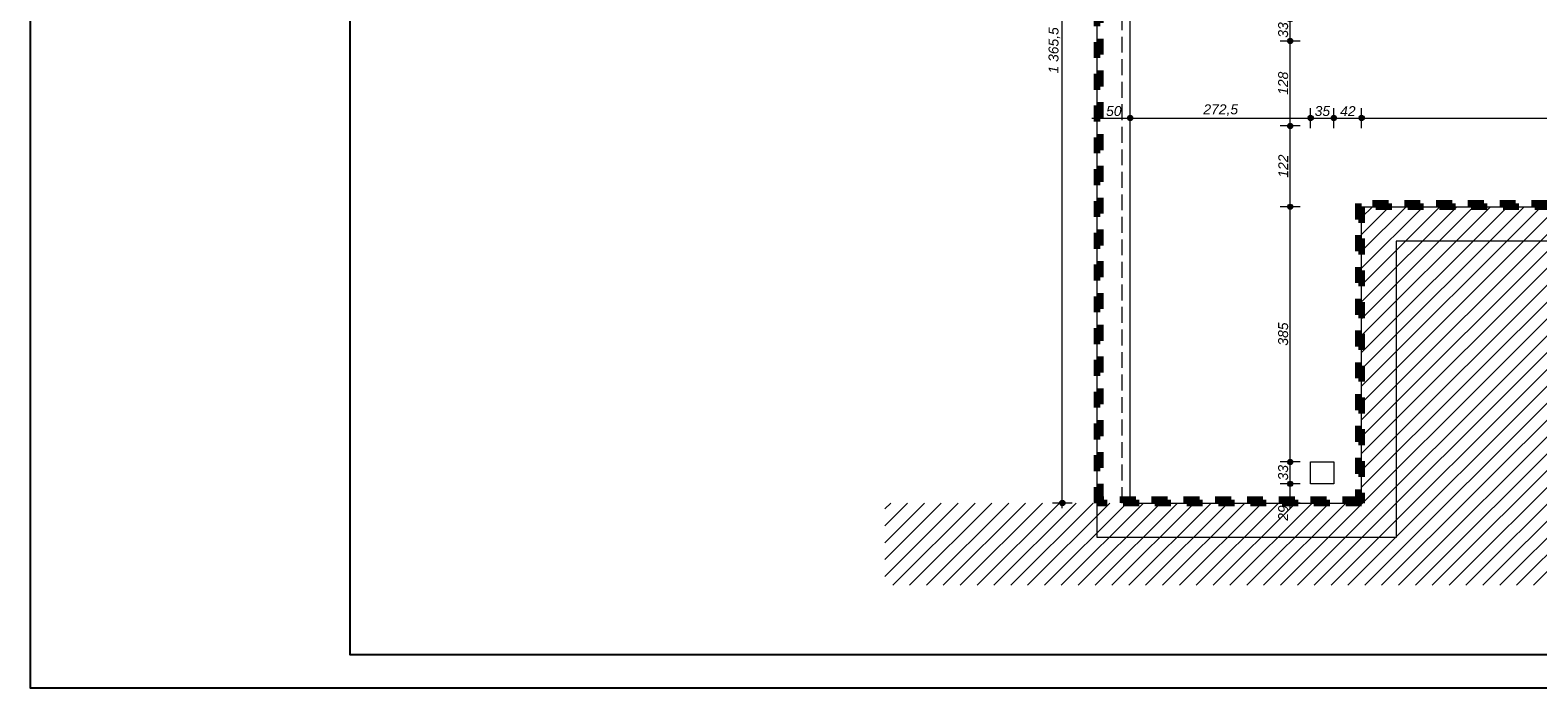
# Model space of a CAD drawing. Header units: millimetres. Extents: x -13944 to 76372, y -78836 to -36151.
# Tile 1 of 29: x -13944 to 8820, y -78836 to -68905. Entities that reach past the tile are written whole.
import ezdxf

# ---------------------------------------------------------------- set-up
doc = ezdxf.new("R2010")
doc.units = ezdxf.units.MM
doc.header["$MEASUREMENT"] = 0
doc.linetypes.add('Krawędzie ukryte', pattern=[340, 240, -100])
doc.linetypes.add('Przerywana', pattern=[480, 240, -240])
for name, color, linetype, lineweight in [('0_Nr_pióra__4', 7, 'Continuous', 25), ('_podkład_Nr_pióra__1', 7, 'Continuous', 0), ('Konstrukcja - Ściany zew_Nr_pióra__1', 7, 'Continuous', 0), ('Wymiarowanie - Ogólne_Nr_pióra__82', 114, 'Continuous', 13)]:
    doc.layers.add(name, color=color, linetype=linetype, lineweight=lineweight)
doc.layers.add('Wymiarowanie - Ogólne', color=7, linetype='Continuous')
doc.styles.add('GENERATED_STYLE_2', font='txt')
doc.dimstyles.new('GENERATED_STYLE__1', dxfattribs={"dimtxt": 150, "dimasz": 152, "dimexe": 0.18, "dimexo": 0, "dimgap": 0.09, "dimtad": 1, "dimlfac": 0.1, "dimzin": 0, "dimdsep": 46, "dimtxsty": 'GENERATED_STYLE_2', "dimblk": 'ARROWHEAD_11', "dimblk1": 'ARROWHEAD_11', "dimblk2": 'ARROWHEAD_11', "dimcen": 0.09, "dimclrd": 114, "dimclre": 114, "dimclrt": 114, "dimazin": 0, "dimtfac": 1, "dimtdec": 4, "dimtmove": 0, "dimatfit": 3, "dimfxl": 1, "dimtolj": 1, "dimtzin": 0, "dimarcsym": 0})
doc.dimstyles.new('GENERATED_STYLE__2', dxfattribs={"dimtxt": 150, "dimasz": 152, "dimexe": 0.18, "dimexo": 0, "dimgap": 0.09, "dimtad": 1, "dimtih": 1, "dimtoh": 1, "dimlfac": 0.1, "dimzin": 0, "dimdsep": 46, "dimtxsty": 'GENERATED_STYLE_2', "dimblk": 'ARROWHEAD_11', "dimblk1": 'ARROWHEAD_11', "dimblk2": 'ARROWHEAD_11', "dimcen": 0.09, "dimclrd": 114, "dimclre": 114, "dimclrt": 114, "dimazin": 0, "dimtfac": 1, "dimtdec": 4, "dimtmove": 0, "dimatfit": 3, "dimfxl": 1, "dimtolj": 1, "dimtzin": 0, "dimarcsym": 0})

# ---------------------------------------------------------------- blocks, each defined once
blk = doc.blocks.new('*D44')
at = {"layer": 'Wymiarowanie - Ogólne_Nr_pióra__82', "linetype": 'Continuous'}
for points in [[(2205, -70233), (2202, -70217), (2193, -70204), (2180, -70196), (2165, -70193), (2149, -70196), (2136, -70204), (2128, -70217), (2125, -70233), (2128, -70248), (2136, -70261), (2149, -70270), (2165, -70273), (2180, -70270), (2193, -70261), (2202, -70248)], [(2705, -70233), (2702, -70217), (2693, -70204), (2680, -70196), (2665, -70193), (2649, -70196), (2636, -70204), (2628, -70217), (2625, -70233), (2628, -70248), (2636, -70261), (2649, -70270), (2665, -70273), (2680, -70270), (2693, -70261), (2702, -70248)]]:
    blk.add_hatch(color=256, dxfattribs=at).paths.add_polyline_path(points)
for p, q in [((2165, -70193), (2165, -70083)), ((2665, -70193), (2665, -70083)), ((2085, -70233), (2125, -70233)), ((2165, -70383), (2165, -70273)), ((2205, -70233), (2625, -70233)), ((2665, -70383), (2665, -70273))]:
    blk.add_line(p, q, dxfattribs=at)
for centre in [(2165, -70233), (2665, -70233)]:
    blk.add_circle(centre, 40, dxfattribs=at)
at = {"layer": 'Wymiarowanie - Ogólne_Nr_pióra__82', "insert": (2301, -70203), "char_height": 150, "attachment_point": 7, "style": 'GENERATED_STYLE_2'}
blk.add_mtext('\\A1;{\\fArial|b0|i1|c238|p38;50}', dxfattribs=at)
blk = doc.blocks.new('ARROWHEAD_11')
at = {"color": 0, "linetype": 'Continuous', "lineweight": 0}
blk.add_line((0, 0), (-1, 0), dxfattribs=at)
at = {"color": 0, "linetype": 'Continuous', "lineweight": 0, "const_width": 0.25, "flags": 128}
blk.add_lwpolyline([(-0.125, 0, 1), (0.125, 0, 1)], format="xyb", close=True, dxfattribs=at)
blk = doc.blocks.new('*D45')
at = {"layer": 'Wymiarowanie - Ogólne_Nr_pióra__82', "linetype": 'Continuous'}
for points in [[(2705, -70233), (2702, -70217), (2693, -70204), (2680, -70196), (2665, -70193), (2649, -70196), (2636, -70204), (2628, -70217), (2625, -70233), (2628, -70248), (2636, -70261), (2649, -70270), (2665, -70273), (2680, -70270), (2693, -70261), (2702, -70248)], [(5429, -70233), (5426, -70217), (5417, -70204), (5404, -70196), (5389, -70193), (5374, -70196), (5361, -70204), (5352, -70217), (5349, -70233), (5352, -70248), (5361, -70261), (5374, -70270), (5389, -70273), (5404, -70270), (5417, -70261), (5426, -70248)]]:
    blk.add_hatch(color=256, dxfattribs=at).paths.add_polyline_path(points)
for p, q in [((2665, -70193), (2665, -70083)), ((5389, -70193), (5389, -70083)), ((2665, -70383), (2665, -70273)), ((2705, -70233), (5349, -70233)), ((5389, -70383), (5389, -70273))]:
    blk.add_line(p, q, dxfattribs=at)
for centre in [(2665, -70233), (5389, -70233)]:
    blk.add_circle(centre, 40, dxfattribs=at)
at = {"layer": 'Wymiarowanie - Ogólne_Nr_pióra__82', "insert": (3770, -70203), "char_height": 150, "attachment_point": 7, "style": 'GENERATED_STYLE_2'}
blk.add_mtext('\\A1;{\\fArial|b0|i1|c238|p38;272,5}', dxfattribs=at)
blk = doc.blocks.new('*D46')
at = {"layer": 'Wymiarowanie - Ogólne_Nr_pióra__82', "linetype": 'Continuous'}
for points in [[(5429, -70233), (5426, -70217), (5417, -70204), (5404, -70196), (5389, -70193), (5374, -70196), (5361, -70204), (5352, -70217), (5349, -70233), (5352, -70248), (5361, -70261), (5374, -70270), (5389, -70273), (5404, -70270), (5417, -70261), (5426, -70248)], [(5779, -70233), (5776, -70217), (5767, -70204), (5754, -70196), (5739, -70193), (5724, -70196), (5711, -70204), (5702, -70217), (5699, -70233), (5702, -70248), (5711, -70261), (5724, -70270), (5739, -70273), (5754, -70270), (5767, -70261), (5776, -70248)]]:
    blk.add_hatch(color=256, dxfattribs=at).paths.add_polyline_path(points)
for p, q in [((5389, -70193), (5389, -70083)), ((5739, -70193), (5739, -70083)), ((5389, -70383), (5389, -70273)), ((5429, -70233), (5699, -70233)), ((5739, -70383), (5739, -70273))]:
    blk.add_line(p, q, dxfattribs=at)
for centre in [(5389, -70233), (5739, -70233)]:
    blk.add_circle(centre, 40, dxfattribs=at)
at = {"layer": 'Wymiarowanie - Ogólne_Nr_pióra__82', "insert": (5450, -70203), "char_height": 150, "attachment_point": 7, "style": 'GENERATED_STYLE_2'}
blk.add_mtext('\\A1;{\\fArial|b0|i1|c238|p38;35}', dxfattribs=at)
blk = doc.blocks.new('*D47')
at = {"layer": 'Wymiarowanie - Ogólne_Nr_pióra__82', "linetype": 'Continuous'}
for points in [[(5779, -70233), (5776, -70217), (5767, -70204), (5754, -70196), (5739, -70193), (5724, -70196), (5711, -70204), (5702, -70217), (5699, -70233), (5702, -70248), (5711, -70261), (5724, -70270), (5739, -70273), (5754, -70270), (5767, -70261), (5776, -70248)], [(6199, -70233), (6196, -70217), (6187, -70204), (6174, -70196), (6159, -70193), (6144, -70196), (6131, -70204), (6122, -70217), (6119, -70233), (6122, -70248), (6131, -70261), (6144, -70270), (6159, -70273), (6174, -70270), (6187, -70261), (6196, -70248)]]:
    blk.add_hatch(color=256, dxfattribs=at).paths.add_polyline_path(points)
for p, q in [((5739, -70193), (5739, -70083)), ((5739, -70383), (5739, -70273)), ((5779, -70233), (6119, -70233))]:
    blk.add_line(p, q, dxfattribs=at)
blk.add_circle((5739, -70233), 40, dxfattribs=at)
at = {"layer": 'Wymiarowanie - Ogólne_Nr_pióra__82', "insert": (5835, -70203), "char_height": 150, "attachment_point": 7, "style": 'GENERATED_STYLE_2'}
blk.add_mtext('\\A1;{\\fArial|b0|i1|c238|p38;42}', dxfattribs=at)
blk = doc.blocks.new('*D48')
at = {"layer": 'Wymiarowanie - Ogólne_Nr_pióra__82', "linetype": 'Continuous'}
for points in [[(6199, -70233), (6196, -70217), (6187, -70204), (6174, -70196), (6159, -70193), (6144, -70196), (6131, -70204), (6122, -70217), (6119, -70233), (6122, -70248), (6131, -70261), (6144, -70270), (6159, -70273), (6174, -70270), (6187, -70261), (6196, -70248)], [(13499, -70233), (13496, -70217), (13487, -70204), (13474, -70196), (13459, -70193), (13444, -70196), (13431, -70204), (13422, -70217), (13419, -70233), (13422, -70248), (13431, -70261), (13444, -70270), (13459, -70273), (13474, -70270), (13487, -70261), (13496, -70248)]]:
    blk.add_hatch(color=256, dxfattribs=at).paths.add_polyline_path(points)
for p, q in [((6159, -70193), (6159, -70083)), ((13459, -70193), (13459, -70083)), ((6159, -70383), (6159, -70273)), ((6199, -70233), (13419, -70233)), ((13459, -70383), (13459, -70273))]:
    blk.add_line(p, q, dxfattribs=at)
for centre in [(6159, -70233), (13459, -70233)]:
    blk.add_circle(centre, 40, dxfattribs=at)
at = {"layer": 'Wymiarowanie - Ogólne_Nr_pióra__82', "insert": (9638, -70203), "char_height": 150, "attachment_point": 7, "style": 'GENERATED_STYLE_2'}
blk.add_mtext('\\A1;{\\fArial|b0|i1|c238|p38;730}', dxfattribs=at)
blk = doc.blocks.new('*D68')
at = {"layer": 'Wymiarowanie - Ogólne_Nr_pióra__82', "linetype": 'Continuous'}
for points in [[(5121, -75755), (5118, -75740), (5110, -75727), (5097, -75718), (5081, -75715), (5066, -75718), (5053, -75727), (5044, -75740), (5041, -75755), (5044, -75770), (5053, -75783), (5066, -75792), (5081, -75795), (5097, -75792), (5110, -75783), (5118, -75770)], [(5121, -76045), (5118, -76030), (5110, -76017), (5097, -76008), (5081, -76005), (5066, -76008), (5053, -76017), (5044, -76030), (5041, -76045), (5044, -76060), (5053, -76073), (5066, -76082), (5081, -76085), (5097, -76082), (5110, -76073), (5118, -76060)]]:
    blk.add_hatch(color=256, dxfattribs=at).paths.add_polyline_path(points)
for p, q in [((5041, -75755), (4931, -75755)), ((5081, -76005), (5081, -75795)), ((5231, -75755), (5121, -75755)), ((5041, -76045), (4931, -76045)), ((5081, -76125), (5081, -76085)), ((5231, -76045), (5121, -76045))]:
    blk.add_line(p, q, dxfattribs=at)
for centre in [(5081, -75755), (5081, -76045)]:
    blk.add_circle(centre, 40, dxfattribs=at)
at = {"layer": 'Wymiarowanie - Ogólne_Nr_pióra__82', "insert": (5051, -76313), "char_height": 150, "attachment_point": 7, "rotation": 90, "style": 'GENERATED_STYLE_2'}
blk.add_mtext('\\A1;{\\fArial|b0|i1|c238|p38;29}', dxfattribs=at)
blk = doc.blocks.new('*D69')
at = {"layer": 'Wymiarowanie - Ogólne_Nr_pióra__82', "linetype": 'Continuous'}
for points in [[(5121, -75425), (5118, -75410), (5110, -75397), (5097, -75388), (5081, -75385), (5066, -75388), (5053, -75397), (5044, -75410), (5041, -75425), (5044, -75440), (5053, -75453), (5066, -75462), (5081, -75465), (5097, -75462), (5110, -75453), (5118, -75440)], [(5121, -75755), (5118, -75740), (5110, -75727), (5097, -75718), (5081, -75715), (5066, -75718), (5053, -75727), (5044, -75740), (5041, -75755), (5044, -75770), (5053, -75783), (5066, -75792), (5081, -75795), (5097, -75792), (5110, -75783), (5118, -75770)]]:
    blk.add_hatch(color=256, dxfattribs=at).paths.add_polyline_path(points)
for p, q in [((5041, -75425), (4931, -75425)), ((5081, -75715), (5081, -75465)), ((5231, -75425), (5121, -75425)), ((5041, -75755), (4931, -75755)), ((5231, -75755), (5121, -75755))]:
    blk.add_line(p, q, dxfattribs=at)
for centre in [(5081, -75425), (5081, -75755)]:
    blk.add_circle(centre, 40, dxfattribs=at)
at = {"layer": 'Wymiarowanie - Ogólne_Nr_pióra__82', "insert": (5051, -75704), "char_height": 150, "attachment_point": 7, "rotation": 90, "style": 'GENERATED_STYLE_2'}
blk.add_mtext('\\A1;{\\fArial|b0|i1|c238|p38;33}', dxfattribs=at)
blk = doc.blocks.new('*D70')
at = {"layer": 'Wymiarowanie - Ogólne_Nr_pióra__82', "linetype": 'Continuous'}
for points in [[(5121, -71572), (5118, -71557), (5110, -71544), (5097, -71535), (5081, -71532), (5066, -71535), (5053, -71544), (5044, -71557), (5041, -71572), (5044, -71587), (5053, -71600), (5066, -71609), (5081, -71612), (5097, -71609), (5110, -71600), (5118, -71587)], [(5121, -75425), (5118, -75410), (5110, -75397), (5097, -75388), (5081, -75385), (5066, -75388), (5053, -75397), (5044, -75410), (5041, -75425), (5044, -75440), (5053, -75453), (5066, -75462), (5081, -75465), (5097, -75462), (5110, -75453), (5118, -75440)]]:
    blk.add_hatch(color=256, dxfattribs=at).paths.add_polyline_path(points)
for p, q in [((5041, -71572), (4931, -71572)), ((5081, -75385), (5081, -71612)), ((5231, -71572), (5121, -71572)), ((5041, -75425), (4931, -75425)), ((5231, -75425), (5121, -75425))]:
    blk.add_line(p, q, dxfattribs=at)
for centre in [(5081, -71572), (5081, -75425)]:
    blk.add_circle(centre, 40, dxfattribs=at)
at = {"layer": 'Wymiarowanie - Ogólne_Nr_pióra__82', "insert": (5051, -73669), "char_height": 150, "attachment_point": 7, "rotation": 90, "style": 'GENERATED_STYLE_2'}
blk.add_mtext('\\A1;{\\fArial|b0|i1|c238|p38;385}', dxfattribs=at)
blk = doc.blocks.new('*D71')
at = {"layer": 'Wymiarowanie - Ogólne_Nr_pióra__82', "linetype": 'Continuous'}
for points in [[(5121, -70352), (5118, -70337), (5110, -70324), (5097, -70315), (5081, -70312), (5066, -70315), (5053, -70324), (5044, -70337), (5041, -70352), (5044, -70367), (5053, -70380), (5066, -70389), (5081, -70392), (5097, -70389), (5110, -70380), (5118, -70367)], [(5121, -71572), (5118, -71557), (5110, -71544), (5097, -71535), (5081, -71532), (5066, -71535), (5053, -71544), (5044, -71557), (5041, -71572), (5044, -71587), (5053, -71600), (5066, -71609), (5081, -71612), (5097, -71609), (5110, -71600), (5118, -71587)]]:
    blk.add_hatch(color=256, dxfattribs=at).paths.add_polyline_path(points)
for p, q in [((5041, -70352), (4931, -70352)), ((5081, -71532), (5081, -70392)), ((5231, -70352), (5121, -70352)), ((5041, -71572), (4931, -71572)), ((5231, -71572), (5121, -71572))]:
    blk.add_line(p, q, dxfattribs=at)
for centre in [(5081, -70352), (5081, -71572)]:
    blk.add_circle(centre, 40, dxfattribs=at)
at = {"layer": 'Wymiarowanie - Ogólne_Nr_pióra__82', "insert": (5051, -71133), "char_height": 150, "attachment_point": 7, "rotation": 90, "style": 'GENERATED_STYLE_2'}
blk.add_mtext('\\A1;{\\fArial|b0|i1|c238|p38;122}', dxfattribs=at)
blk = doc.blocks.new('*D72')
at = {"layer": 'Wymiarowanie - Ogólne_Nr_pióra__82', "linetype": 'Continuous'}
for points in [[(5121, -69070), (5118, -69055), (5110, -69042), (5097, -69033), (5081, -69030), (5066, -69033), (5053, -69042), (5044, -69055), (5041, -69070), (5044, -69085), (5053, -69098), (5066, -69107), (5081, -69110), (5097, -69107), (5110, -69098), (5118, -69085)], [(5121, -70352), (5118, -70337), (5110, -70324), (5097, -70315), (5081, -70312), (5066, -70315), (5053, -70324), (5044, -70337), (5041, -70352), (5044, -70367), (5053, -70380), (5066, -70389), (5081, -70392), (5097, -70389), (5110, -70380), (5118, -70367)]]:
    blk.add_hatch(color=256, dxfattribs=at).paths.add_polyline_path(points)
for p, q in [((5041, -69070), (4931, -69070)), ((5081, -70312), (5081, -69110)), ((5231, -69070), (5121, -69070)), ((5041, -70352), (4931, -70352)), ((5231, -70352), (5121, -70352))]:
    blk.add_line(p, q, dxfattribs=at)
for centre in [(5081, -69070), (5081, -70352)]:
    blk.add_circle(centre, 40, dxfattribs=at)
at = {"layer": 'Wymiarowanie - Ogólne_Nr_pióra__82', "insert": (5051, -69882), "char_height": 150, "attachment_point": 7, "rotation": 90, "style": 'GENERATED_STYLE_2'}
blk.add_mtext('\\A1;{\\fArial|b0|i1|c238|p38;128}', dxfattribs=at)
blk = doc.blocks.new('*D73')
at = {"layer": 'Wymiarowanie - Ogólne_Nr_pióra__82', "linetype": 'Continuous'}
for points in [[(5121, -68740), (5118, -68725), (5110, -68712), (5097, -68703), (5081, -68700), (5066, -68703), (5053, -68712), (5044, -68725), (5041, -68740), (5044, -68755), (5053, -68768), (5066, -68777), (5081, -68780), (5097, -68777), (5110, -68768), (5118, -68755)], [(5121, -69070), (5118, -69055), (5110, -69042), (5097, -69033), (5081, -69030), (5066, -69033), (5053, -69042), (5044, -69055), (5041, -69070), (5044, -69085), (5053, -69098), (5066, -69107), (5081, -69110), (5097, -69107), (5110, -69098), (5118, -69085)]]:
    blk.add_hatch(color=256, dxfattribs=at).paths.add_polyline_path(points)
for p, q in [((5041, -68740), (4931, -68740)), ((5231, -68740), (5121, -68740)), ((5081, -69030), (5081, -68780)), ((5041, -69070), (4931, -69070)), ((5231, -69070), (5121, -69070))]:
    blk.add_line(p, q, dxfattribs=at)
for centre in [(5081, -68740), (5081, -69070)]:
    blk.add_circle(centre, 40, dxfattribs=at)
at = {"layer": 'Wymiarowanie - Ogólne_Nr_pióra__82', "insert": (5051, -69019), "char_height": 150, "attachment_point": 7, "rotation": 90, "style": 'GENERATED_STYLE_2'}
blk.add_mtext('\\A1;{\\fArial|b0|i1|c238|p38;33}', dxfattribs=at)
blk = doc.blocks.new('*D311')
at = {"layer": 'Wymiarowanie - Ogólne_Nr_pióra__82', "linetype": 'Continuous'}
for points in [[(1680, -62391), (1677, -62376), (1669, -62363), (1656, -62354), (1640, -62351), (1625, -62354), (1612, -62363), (1603, -62376), (1600, -62391), (1603, -62406), (1612, -62419), (1625, -62428), (1640, -62431), (1656, -62428), (1669, -62419), (1677, -62406)], [(1680, -76045), (1677, -76030), (1669, -76017), (1656, -76008), (1640, -76005), (1625, -76008), (1612, -76017), (1603, -76030), (1600, -76045), (1603, -76060), (1612, -76073), (1625, -76082), (1640, -76085), (1656, -76082), (1669, -76073), (1677, -76060)]]:
    blk.add_hatch(color=256, dxfattribs=at).paths.add_polyline_path(points)
for p, q in [((1640, -62351), (1640, -62311)), ((1600, -62391), (1490, -62391)), ((1640, -76005), (1640, -62431)), ((1790, -62391), (1680, -62391)), ((1600, -76045), (1490, -76045)), ((1640, -76125), (1640, -76085)), ((1790, -76045), (1680, -76045))]:
    blk.add_line(p, q, dxfattribs=at)
for centre in [(1640, -62391), (1640, -76045)]:
    blk.add_circle(centre, 40, dxfattribs=at)
at = {"layer": 'Wymiarowanie - Ogólne_Nr_pióra__82', "insert": (1610, -69560), "char_height": 150, "attachment_point": 7, "rotation": 90, "style": 'GENERATED_STYLE_2'}
blk.add_mtext('\\A1;{\\fArial|b0|i1|c238|p38;1 365,5}', dxfattribs=at)

msp = doc.modelspace()

# ---------------------------------------------------------------- hatches: boundary and pattern name
at = {"layer": 'Konstrukcja - Ściany zew_Nr_pióra__1', "linetype": 'Continuous'}
h = msp.add_hatch(dxfattribs=at)
h.set_pattern_fill('Bloczki_ceramiczne', color=256, style=0, pattern_type=2)
h.set_pattern_definition([(45, (0, 0), (-127.27922, 127.27922), [])])
h.paths.add_polyline_path([(-1040.404, -76044.91), (-1040.404, -77288.047), (60264.596, -77288.047), (60264.596, -70115.378), (27734.596, -70115.378), (27734.596, -71572.176), (23038.421, -71572.176), (6159.596, -71572.176), (6159.596, -76044.91)])

# ---------------------------------------------------------------- linework, layer by layer
at = {"color": 10, "linetype": 'Przerywana', "lineweight": 90}
for points in [[(51552.619, -62635.477), (29874.596, -62635.477), (29874.596, -70072.176), (27684.596, -70072.176), (27684.596, -71522.176), (6109.041, -71522.176), (6109.041, -75994.91), (2214.596, -75994.91), (2214.596, -62340.81), (-166.603, -62340.81), (-3762.777, -67476.679), (-6993.438, -65214.545), (-1344.944, -57147.659), (259.028, -57147.659), (259.028, -55840.165), (2214.596, -55791.755), (2214.596, -48042.978), (28344.596, -48042.978), (28344.596, -37700.678), (28894.596, -37700.678), (28894.596, -40912.978), (37933.313, -40912.978), (60214.596, -59602.704)], [(51534.742, -62685.477), (29924.596, -62685.477), (29924.596, -70122.176), (27734.596, -70122.176), (27734.596, -71572.176), (6159.041, -71572.176), (6159.041, -76044.91), (2164.596, -76044.91), (2164.596, -62390.81), (-140.574, -62390.81), (-3750.498, -67546.315)]]:
    msp.add_lwpolyline(points, dxfattribs=at)
at = {"layer": '0_Nr_pióra__4', "linetype": 'Continuous', "flags": 128}
for points in [[(76371.934, -36317.498), (-13943.569, -36317.498), (-13943.569, -78836.041), (76371.934, -78836.041)], [(-9110.033, -37336.041), (75871.934, -37336.041), (75871.934, -78336.041), (-9110.033, -78336.041)]]:
    msp.add_lwpolyline(points, close=True, dxfattribs=at)
at = {"layer": '_podkład_Nr_pióra__1', "linetype": 'Continuous'}
for p, q in [((2164.596, -76564.91), (2164.596, -63185.152)), ((2664.596, -76044.91), (2664.596, -63185.152)), ((6159.041, -76044.91), (6159.041, -71572.176)), ((6159.041, -71572.176), (27734.596, -71572.176)), ((28254.596, -72092.176), (6679.596, -72092.176)), ((6679.596, -72092.176), (6679.596, -76564.91)), ((5389.016, -75424.878), (5739.016, -75424.878)), ((5389.016, -75754.878), (5389.016, -75424.878)), ((5739.016, -75424.878), (5739.016, -75754.878)), ((5739.016, -75754.878), (5389.016, -75754.878)), ((2664.596, -76044.91), (6159.596, -76044.91)), ((6679.596, -76564.91), (2164.596, -76564.91))]:
    msp.add_line(p, q, dxfattribs=at)
at = {"layer": '_podkład_Nr_pióra__1', "linetype": 'Krawędzie ukryte'}
msp.add_line((2544.596, -76044.91), (2544.596, -66750.011), dxfattribs=at)

# ---------------------------------------------------------------- dimensions: what is measured, and where the dimension line sits
at = {"layer": 'Wymiarowanie - Ogólne', "color": 114, "linetype": 'Continuous', "lineweight": 13}
for base, p1, p2, text, picture, middle in [((1640.246, -62390.81), (2058.875, -76044.91), (2058.875, -62390.81), '1 365,5', '*D311', (1535.246, -69217.86)), ((5081.443, -69070.032), (2971.443, -70352.176), (2117.043, -69070.032), '128', '*D72', (4976.443, -69711.104)), ((5081.443, -71572.176), (-5058.537, -75424.878), (-4288.513, -71572.176), '385', '*D70', (4976.443, -73498.527))]:
    dim = msp.add_linear_dim(base=base, p1=p1, p2=p2, angle=90, text=text, dimstyle='GENERATED_STYLE__1', dxfattribs=at)
    dim.commit()
    dim.dimension.update_dxf_attribs({"geometry": picture, "text_midpoint": middle, "dimtype": 160, "text_rotation": 90})
for base, p1, p2, picture, middle in [((5081.443, -68740.032), (2117.043, -69070.032), (2117.043, -68740.032), '*D73', (4976.443, -68905.032)), ((5081.443, -70352.176), (-4288.513, -71572.176), (2971.443, -70352.176), '*D71', (4976.443, -70962.176)), ((5081.443, -75424.878), (-5058.537, -75754.878), (-5058.537, -75424.878), '*D69', (4976.443, -75589.878)), ((5081.443, -75754.878), (-4288.513, -76044.91), (-5058.537, -75754.878), '*D68', (4976.443, -76198.739))]:
    dim = msp.add_linear_dim(base=base, p1=p1, p2=p2, angle=90, dimstyle='GENERATED_STYLE__1', dxfattribs=at)
    dim.commit()
    dim.dimension.update_dxf_attribs({"geometry": picture, "text_midpoint": middle, "dimtype": 160, "text_rotation": 90})
for base, p1, p2, picture, middle in [((2664.596, -70232.715), (2164.596, -74968.05), (2664.596, -75136.483), '*D44', (2414.596, -70127.715)), ((5739.016, -70232.715), (5389.016, -75623.181), (5739.016, -75623.181), '*D46', (5564.016, -70127.715)), ((6159.041, -70232.715), (5739.016, -75623.181), (6159.041, -71772.379), '*D47', (5949.028, -70127.715)), ((13458.996, -70232.715), (6159.041, -71772.379), (13458.996, -70352.176), '*D48', (9809.018, -70127.715))]:
    dim = msp.add_linear_dim(base=base, p1=p1, p2=p2, dimstyle='GENERATED_STYLE__2', dxfattribs=at)
    dim.commit()
    dim.dimension.update_dxf_attribs({"geometry": picture, "text_midpoint": middle, "dimtype": 160})
dim = msp.add_linear_dim(base=(5389.016, -70232.715), p1=(2664.596, -75136.483), p2=(5389.016, -75623.181), text='272,5', dimstyle='GENERATED_STYLE__2', dxfattribs=at)
dim.commit()
dim.dimension.update_dxf_attribs({"geometry": '*D45', "text_midpoint": (4026.806, -70127.715), "dimtype": 160})

doc.saveas('drawing.dxf')
